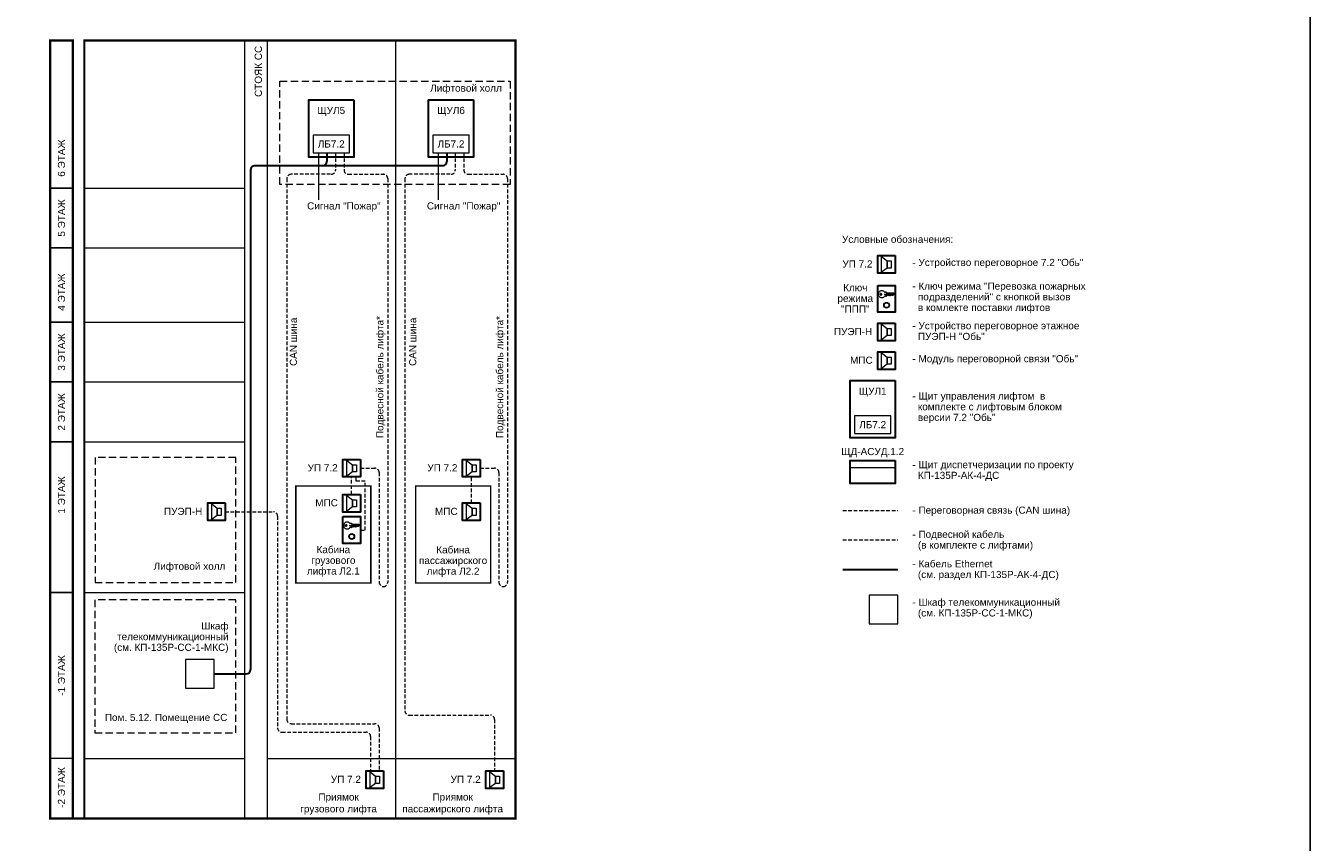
# Model space of a CAD drawing. Header units: millimetres. Extents: x 0 to 2625, y -889 to 841.
# Tile 4 of 24: x 376 to 826, y -573 to -287. Entities that reach past the tile are written whole.
import ezdxf
from ezdxf.enums import TextEntityAlignment as Align

# ---------------------------------------------------------------- set-up
doc = ezdxf.new("R2010")
doc.units = ezdxf.units.MM
doc.linetypes.add('штриховая', pattern=[19.05, 12.7, -6.35])
doc.layers.get('0').update_dxf_attribs({"lineweight": 15})
doc.layers.add('UNPLOTTED', color=2, linetype='Continuous', plot=False)
doc.styles.add('CP.Text', font='arial.ttf')

# ---------------------------------------------------------------- blocks, each defined once
blk = doc.blocks.new('*U1')
at = {"color": 0}
blk.add_lwpolyline([(0, 584), (0, 0), (-816, 0), (-816, 584)], close=True, dxfattribs=at)

msp = doc.modelspace()

# ---------------------------------------------------------------- linework, layer by layer
at = {"color": 5, "ltscale": 0.1}
for p, q in [((478.37, -331.67), (478.37, -348.12)), ((520.37, -331.67), (520.37, -348.12))]:
    msp.add_line(p, q, dxfattribs=at)
at = {"color": 1, "lineweight": 30}
for p, q in [((481.37, -331.67), (481.37, -334.67)), ((523.37, -331.67), (523.37, -334.67)), ((662.28, -477.74), (681.54, -477.74)), ((441.8, -514.38), (453.09, -514.38))]:
    msp.add_line(p, q, dxfattribs=at)
at = {"color": 4, "linetype": 'штриховая', "ltscale": 0.1}
for p, q in [((484.37, -331.67), (484.37, -337.67)), ((526.37, -331.67), (526.37, -337.67)), ((467.3, -340.67), (467.3, -530.33)), ((482.62, -339.17), (468.8, -339.17)), ((508.72, -340.67), (508.72, -527.33)), ((524.62, -339.17), (510.22, -339.17)), ((490.02, -451.43), (490.02, -445.32)), ((491.64, -446.8), (491.64, -445.32)), ((532.02, -454.43), (532.02, -445.32)), ((494.75, -446.8), (491.64, -446.8)), ((494.75, -463.92), (494.75, -446.8)), ((445.69, -457.52), (462.57, -457.52)), ((464.07, -459.02), (464.07, -533.33)), ((662.28, -457.07), (681.54, -457.07)), ((493.09, -463.92), (494.75, -463.92)), ((510.22, -528.83), (538.67, -528.83)), ((540.17, -530.33), (540.17, -548.41)), ((465.57, -534.83), (495.17, -534.83)), ((468.8, -531.83), (498.17, -531.83)), ((499.67, -533.33), (499.67, -548.41)), ((496.67, -536.33), (496.67, -548.41))]:
    msp.add_line(p, q, dxfattribs=at)
at = {"color": 30, "linetype": 'штриховая', "ltscale": 0.1, "true_color": 0xf26722}
for p, q in [((487.37, -331.67), (487.37, -337.67)), ((529.37, -331.67), (529.37, -337.67)), ((488.87, -339.17), (501.18, -339.17)), ((502.68, -340.67), (502.68, -482.24)), ((530.87, -339.17), (543.18, -339.17)), ((544.68, -340.67), (544.68, -482.24)), ((493.09, -442.23), (498.18, -442.23)), ((499.68, -443.73), (499.68, -482.24)), ((535.09, -442.23), (540.18, -442.23)), ((541.68, -443.73), (541.68, -482.24)), ((662.28, -467.41), (681.54, -467.41))]:
    msp.add_line(p, q, dxfattribs=at)
msp.add_line((664.86, -441.96), (680.63, -441.96))
at = {"color": 251, "linetype": 'ByBlock', "lineweight": 5, "ltscale": 3, "true_color": 0x636466}
for p, q in [((460.42, -544.07), (547.45, -544.07)), ((392.28, -565.07), (547.45, -565.07))]:
    msp.add_line(p, q, dxfattribs=at)
at = {"color": 251, "true_color": 0x636466, "const_width": 0.8}
msp.add_lwpolyline([(384.28, -292.26), (392.28, -292.26), (392.28, -565.07), (384.28, -565.07)], close=True, dxfattribs=at)
at = {"color": 251, "linetype": 'ByBlock', "lineweight": 5, "ltscale": 3, "true_color": 0x636466}
for points in [[(384.28, -343.98), (392.28, -343.98), (392.28, -292.26), (384.28, -292.26)], [(384.28, -364.98), (392.28, -364.98), (392.28, -343.98), (384.28, -343.98)], [(384.28, -390.98), (392.28, -390.98), (392.28, -364.98), (384.28, -364.98)], [(384.28, -411.98), (392.28, -411.98), (392.28, -390.98), (384.28, -390.98)], [(384.28, -432.98), (392.28, -432.98), (392.28, -411.98), (384.28, -411.98)], [(384.28, -485.78), (392.28, -485.78), (392.28, -432.98), (384.28, -432.98)], [(384.28, -565.07), (392.28, -565.07), (392.28, -485.78), (384.28, -485.78)], [(384.28, -565.07), (392.28, -565.07), (392.28, -544.07), (384.28, -544.07)]]:
    msp.add_lwpolyline(points, close=True, dxfattribs=at)
at = {"color": 251, "linetype": 'ByBlock', "lineweight": 30, "ltscale": 3, "true_color": 0x636466, "const_width": 0.8}
msp.add_lwpolyline([(392.28, -565.07), (547.45, -565.07), (547.45, -292.26), (396.28, -292.26), (396.28, -565.07), (452.45, -565.07)], dxfattribs=at)
at = {"color": 251, "linetype": 'ByBlock', "lineweight": 5, "ltscale": 3, "true_color": 0x636466}
for points in [[(396.28, -292.26), (452.45, -292.26)], [(452.45, -292.26), (452.45, -565.07)], [(460.42, -292.26), (460.42, -565.07)], [(505.45, -292.26), (505.45, -565.07)], [(547.45, -292.26), (547.45, -544.07)], [(547.45, -292.26), (547.45, -544.07)], [(547.45, -292.26), (547.45, -544.07)], [(396.28, -343.98), (452.45, -343.98)], [(396.28, -364.98), (452.45, -364.98)], [(396.28, -390.98), (452.45, -390.98)], [(396.28, -411.98), (452.45, -411.98)], [(396.28, -432.98), (452.45, -432.98)], [(396.28, -485.78), (452.45, -485.78)], [(396.28, -544.07), (452.45, -544.07)]]:
    msp.add_lwpolyline(points, dxfattribs=at)
at = {"linetype": 'штриховая', "ltscale": 0.2}
for points in [[(464.9, -306.55), (545.57, -306.55), (545.57, -342.74), (464.9, -342.74)], [(449.37, -438.44), (400.05, -438.44), (400.05, -482.32), (449.37, -482.32)], [(449.37, -488.43), (399.94, -488.43), (399.94, -535.04), (449.37, -535.04)]]:
    msp.add_lwpolyline(points, close=True, dxfattribs=at)
at = {"lineweight": 30}
for points in [[(490.76, -313.09), (490.76, -333.17), (474.99, -333.17), (474.99, -313.09)], [(532.76, -313.09), (532.76, -333.17), (516.99, -333.17), (516.99, -313.09)], [(680.63, -367.68), (680.63, -373.86), (674.5, -373.86), (674.5, -367.68)], [(674.5, -378.12), (680.63, -378.12), (680.63, -387.52), (674.5, -387.52)], [(680.63, -391.39), (680.63, -397.57), (674.5, -397.57), (674.5, -391.39)], [(680.63, -401.44), (680.63, -407.62), (674.5, -407.62), (674.5, -401.44)], [(680.63, -411.53), (680.63, -431.61), (664.86, -431.61), (664.86, -411.53)], [(493.09, -439.14), (493.09, -445.32), (486.95, -445.32), (486.95, -439.14)], [(535.09, -439.14), (535.09, -445.32), (528.95, -445.32), (528.95, -439.14)], [(680.63, -439.5), (680.63, -447.58), (664.86, -447.58), (664.86, -439.5)], [(445.69, -454.43), (445.69, -460.61), (439.55, -460.61), (439.55, -454.43)], [(493.09, -451.43), (493.09, -457.61), (486.95, -457.61), (486.95, -451.43)], [(535.09, -454.43), (535.09, -460.61), (528.95, -460.61), (528.95, -454.43)], [(486.95, -459.22), (493.09, -459.22), (493.09, -468.62), (486.95, -468.62)], [(501.23, -548.41), (501.23, -554.59), (495.1, -554.59), (495.1, -548.41)], [(543.23, -548.41), (543.23, -554.59), (537.1, -554.59), (537.1, -548.41)]]:
    msp.add_lwpolyline(points, close=True, dxfattribs=at)
for points in [[(476.49, -331.67), (489.26, -331.67), (489.26, -325.45), (476.49, -325.45)], [(518.49, -331.67), (531.26, -331.67), (531.26, -325.45), (518.49, -325.45)], [(666.36, -430.11), (679.13, -430.11), (679.13, -423.89), (666.36, -423.89)]]:
    msp.add_lwpolyline(points, close=True)
at = {"color": 1, "lineweight": 30}
msp.add_lwpolyline([(521.87, -336.16), (456.09, -336.16, 0.414214), (454.59, -337.66), (454.59, -512.88)], format="xyb", dxfattribs=at)
at = {"lineweight": 18}
for points in [[(675.89, -373.52), (675.89, -368.02), (677.84, -369.55), (677.84, -372.04)], [(679.24, -369.55), (679.24, -372.04), (677.84, -372.04), (677.84, -369.55)], [(675.89, -397.23), (675.89, -391.73), (677.84, -393.25), (677.84, -395.75)], [(679.24, -393.25), (679.24, -395.75), (677.84, -395.75), (677.84, -393.25)], [(675.89, -407.28), (675.89, -401.78), (677.84, -403.3), (677.84, -405.8)], [(679.24, -403.3), (679.24, -405.8), (677.84, -405.8), (677.84, -403.3)], [(664.86, -431.61), (664.86, -411.53), (680.63, -411.53), (680.63, -431.61)], [(486.95, -445.32), (486.95, -439.14), (493.09, -439.14), (493.09, -445.32)], [(488.35, -444.99), (488.35, -439.48), (490.29, -441.01), (490.29, -443.5)], [(491.69, -441.01), (491.69, -443.5), (490.29, -443.5), (490.29, -441.01)], [(528.95, -445.32), (528.95, -439.14), (535.09, -439.14), (535.09, -445.32)], [(530.35, -444.99), (530.35, -439.48), (532.29, -441.01), (532.29, -443.5)], [(533.69, -441.01), (533.69, -443.5), (532.29, -443.5), (532.29, -441.01)], [(439.55, -460.61), (439.55, -454.43), (445.69, -454.43), (445.69, -460.61)], [(440.95, -460.28), (440.95, -454.77), (442.89, -456.3), (442.89, -458.79)], [(486.95, -457.61), (486.95, -451.43), (493.09, -451.43), (493.09, -457.61)], [(488.35, -457.28), (488.35, -451.77), (490.29, -453.3), (490.29, -455.79)], [(491.69, -453.3), (491.69, -455.79), (490.29, -455.79), (490.29, -453.3)], [(528.95, -460.61), (528.95, -454.43), (535.09, -454.43), (535.09, -460.61)], [(530.35, -460.28), (530.35, -454.77), (532.29, -456.3), (532.29, -458.79)], [(444.29, -456.3), (444.29, -458.79), (442.89, -458.79), (442.89, -456.3)], [(493.09, -468.62), (486.95, -468.62), (486.95, -459.22), (493.09, -459.22)], [(533.69, -456.3), (533.69, -458.79), (532.29, -458.79), (532.29, -456.3)], [(495.1, -554.59), (495.1, -548.41), (501.23, -548.41), (501.23, -554.59)], [(496.49, -554.25), (496.49, -548.75), (498.44, -550.27), (498.44, -552.77)], [(537.1, -554.59), (537.1, -548.41), (543.23, -548.41), (543.23, -554.59)], [(538.49, -554.25), (538.49, -548.75), (540.44, -550.27), (540.44, -552.77)], [(499.84, -550.27), (499.84, -552.77), (498.44, -552.77), (498.44, -550.27)], [(541.84, -550.27), (541.84, -552.77), (540.44, -552.77), (540.44, -550.27)]]:
    msp.add_lwpolyline(points, close=True, dxfattribs=at)
for points in [[(680.17, -381.34), (677.2, -381.34), (676.87, -381.21), (680.34, -381.21)], [(676.99, -380.62), (677.29, -380.41), (677.42, -380.41), (677.5, -380.45), (677.5, -380.74), (680, -380.74), (680.42, -381.04), (680.42, -381.13), (679.87, -381.63), (679.58, -381.63), (679.36, -381.42), (679.02, -381.76), (678.98, -381.76)], [(678.9, -381.76), (678.81, -381.76), (678.47, -381.46), (678.14, -381.8), (677.88, -381.55), (677.5, -381.55), (677.5, -382.01), (677.42, -382.06), (676.99, -381.85)], [(492.62, -462.44), (489.66, -462.44), (489.32, -462.31), (492.79, -462.31)], [(489.45, -461.72), (489.74, -461.51), (489.87, -461.51), (489.96, -461.55), (489.96, -461.85), (492.45, -461.85), (492.88, -462.14), (492.88, -462.23), (492.33, -462.74), (492.03, -462.74), (491.82, -462.52), (491.48, -462.86), (491.44, -462.86)], [(491.35, -462.86), (491.27, -462.86), (490.93, -462.57), (490.59, -462.91), (490.34, -462.65), (489.96, -462.65), (489.96, -463.12), (489.87, -463.16), (489.45, -462.95)]]:
    msp.add_lwpolyline(points, dxfattribs=at)
at = {"lineweight": 25}
for points in [[(678.9, -381.76), (678.94, -381.68), (678.98, -381.76)], [(491.35, -462.86), (491.4, -462.78), (491.44, -462.86)]]:
    msp.add_lwpolyline(points, dxfattribs=at)
at = {"const_width": 0.5}
for points in [[(470.45, -482.47), (496.77, -482.47), (496.77, -448.47), (470.45, -448.47)], [(512.45, -482.47), (538.77, -482.47), (538.77, -448.47), (512.45, -448.47)]]:
    msp.add_lwpolyline(points, close=True, dxfattribs=at)
at = {"color": 6}
for points in [[(671.54, -496.82), (681.54, -496.82), (681.54, -486.82), (671.54, -486.82)], [(431.8, -519.38), (441.8, -519.38), (441.8, -509.38), (431.8, -509.38)]]:
    msp.add_lwpolyline(points, close=True, dxfattribs=at)
at = {"lineweight": 25}
for centre in [(675.62, -381.23), (488.07, -462.33)]:
    msp.add_circle(centre, 0.275, dxfattribs=at)
at = {"lineweight": 18}
for centre, radius in [((677.61, -385.08), 0.995), ((677.61, -385.08), 0.825), ((490.06, -466.19), 0.995), ((490.06, -466.19), 0.825)]:
    msp.add_circle(centre, radius, dxfattribs=at)
at = {"color": 1, "lineweight": 30}
for centre in [(479.87, -334.66), (521.87, -334.66), (453.09, -512.88)]:
    msp.add_arc(centre, 1.5, 270, 0, dxfattribs=at)
at = {"color": 4, "linetype": 'штриховая', "ltscale": 0.1}
for centre, start, end in [((482.87, -337.67), 270, 0), ((524.87, -337.67), 270, 0), ((468.8, -340.67), 90, 180), ((510.22, -340.67), 90, 180), ((462.57, -459.02), 0, 90), ((468.8, -530.33), 180, 270), ((510.22, -527.33), 180, 270), ((538.67, -530.33), 0, 90), ((465.57, -533.33), 180, 270), ((495.17, -536.33), 0, 90), ((498.17, -533.33), 0, 90)]:
    msp.add_arc(centre, 1.5, start, end, dxfattribs=at)
at = {"color": 30, "linetype": 'штриховая', "ltscale": 0.1, "true_color": 0xf26722}
for centre, start, end in [((488.87, -337.67), 180, 270), ((530.87, -337.67), 180, 270), ((501.18, -340.67), 0, 90), ((543.18, -340.67), 0, 90), ((498.18, -443.73), 0, 90), ((540.18, -443.73), 0, 90), ((501.18, -482.24), 180, 270), ((501.18, -482.24), 270, 0), ((543.18, -482.24), 180, 270), ((543.18, -482.24), 270, 0)]:
    msp.add_arc(centre, 1.5, start, end, dxfattribs=at)
at = {"lineweight": 18}
for points, knots in [([(674.79, -381.24), (674.79, -381.05), (674.82, -380.87), (674.96, -380.55), (675.05, -380.4), (675.24, -380.21), (675.32, -380.15), (675.49, -380.04), (675.58, -380), (675.68, -379.98)], [0, 0, 0, 0, 0.547336, 0.547336, 1.063434, 1.063434, 1.361474, 1.361474, 1.660846, 1.660846, 1.660846, 1.660846]), ([(675.69, -382.49), (675.55, -382.45), (675.43, -382.39), (675.19, -382.22), (675.09, -382.1), (674.94, -381.87), (674.88, -381.75), (674.81, -381.5), (674.79, -381.37), (674.79, -381.24)], [0, 0, 0, 0, 0.417934, 0.417934, 0.875269, 0.875269, 1.256039, 1.256039, 1.653364, 1.653364, 1.653364, 1.653364]), ([(675.68, -379.98), (675.81, -379.94), (675.94, -379.93), (676.22, -379.96), (676.35, -380.01), (676.58, -380.13), (676.68, -380.21), (676.86, -380.4), (676.93, -380.51), (676.99, -380.63)], [0, 0, 0, 0, 0.41198, 0.41198, 0.823657, 0.823657, 1.201793, 1.201793, 1.602028, 1.602028, 1.602028, 1.602028]), ([(676.99, -381.82), (676.92, -381.97), (676.82, -382.11), (676.58, -382.33), (676.46, -382.41), (676.21, -382.5), (676.11, -382.52), (675.9, -382.53), (675.79, -382.51), (675.69, -382.49)], [0, 0, 0, 0, 0.510094, 0.510094, 0.964236, 0.964236, 1.282131, 1.282131, 1.607848, 1.607848, 1.607848, 1.607848]), ([(487.25, -462.34), (487.25, -462.16), (487.28, -461.98), (487.41, -461.65), (487.51, -461.5), (487.7, -461.31), (487.77, -461.25), (487.94, -461.15), (488.03, -461.11), (488.13, -461.08)], [0, 0, 0, 0, 0.547336, 0.547336, 1.063434, 1.063434, 1.361474, 1.361474, 1.660846, 1.660846, 1.660846, 1.660846]), ([(488.14, -463.59), (488.01, -463.55), (487.88, -463.49), (487.65, -463.32), (487.54, -463.21), (487.39, -462.97), (487.34, -462.85), (487.27, -462.6), (487.25, -462.47), (487.25, -462.34)], [0, 0, 0, 0, 0.417934, 0.417934, 0.875269, 0.875269, 1.256039, 1.256039, 1.653364, 1.653364, 1.653364, 1.653364]), ([(488.13, -461.08), (488.26, -461.04), (488.4, -461.03), (488.67, -461.07), (488.8, -461.11), (489.03, -461.23), (489.13, -461.31), (489.31, -461.5), (489.39, -461.61), (489.44, -461.73)], [0, 0, 0, 0, 0.41198, 0.41198, 0.823657, 0.823657, 1.201793, 1.201793, 1.602028, 1.602028, 1.602028, 1.602028]), ([(489.45, -462.92), (489.38, -463.08), (489.28, -463.22), (489.04, -463.43), (488.91, -463.51), (488.67, -463.6), (488.57, -463.62), (488.35, -463.63), (488.25, -463.62), (488.14, -463.59)], [0, 0, 0, 0, 0.510094, 0.510094, 0.964236, 0.964236, 1.282131, 1.282131, 1.607848, 1.607848, 1.607848, 1.607848])]:
    msp.add_open_spline(points, degree=3, knots=knots, dxfattribs=at)

# ---------------------------------------------------------------- block references
at = {"layer": 'UNPLOTTED'}
msp.add_blockref('*U1', (826.22, -677.08), dxfattribs=at)

# ---------------------------------------------------------------- texts
at = {"style": 'CP.Text'}
msp.add_text('Условные обозначения:', height=2.5, dxfattribs=at).set_placement((661.99, -361.97), align=Align.MIDDLE_LEFT)
at = {"char_height": 2.5, "attachment_point": 5, "rotation": 90, "style": 'CP.Text'}
for s, insert, width in [('СТОЯК СС', (457.31, -303.09), 21), ('6 ЭТАЖ', (388.28, -333.48), 21), ('5 ЭТАЖ', (388.28, -354.48), 21), ('4 ЭТАЖ', (388.28, -380.48), 21), ('3 ЭТАЖ', (388.28, -401.48), 21), ('2 ЭТАЖ', (388.28, -422.48), 21), ('1 ЭТАЖ', (388.28, -451.62), 68.3311), ('-1 ЭТАЖ', (388.28, -514.93), 58.2881), ('-2 ЭТАЖ', (388.28, -554.2), 21.7461)]:
    msp.add_mtext(s, dxfattribs=dict(at, insert=insert, width=width))
at = {"char_height": 2.5, "line_spacing_factor": 0.9, "style": 'CP.Text'}
for s, insert, width, attachment_point in [('Лифтовой холл', (530.14, -309.31), 32.4033, 5), ('ЩУЛ5', (482.87, -317.13), 15.77, 5), ('ЩУЛ6', (524.87, -317.13), 15.77, 5), ('ЛБ7.2', (482.87, -328.56), 12.77, 5), ('ЛБ7.2', (524.87, -328.56), 12.77, 5), ('Сигнал "Пожар"', (487.3, -350.63), 32.4033, 5), ('Сигнал "Пожар"', (529.3, -350.63), 32.4033, 5), ('УП 7.2', (667.4, -370.63), 18, 5), ('- Устройство переговорное 7.2 "Обь"', (686.67, -370.46), 76.4545, 4), ('Ключ\\Pрежима\\P"ППП"', (666.65, -382.68), 18, 5), ('- Ключ режима "Перевозка пожарных\\P  подразделений" с кнопкой вызов\\P  в комлекте поставки лифтов', (686.67, -382.5), 76.4545, 4), ('- Устройство переговорное этажное ^I  \\P  ПУЭП-Н "Обь"', (686.67, -394.16), 76.4545, 4), ('ПУЭП-Н', (665.87, -394.34), 18, 5), ('МПС', (668.78, -404.39), 18, 5), ('- Модуль переговорной связи "Обь"', (686.67, -404.22), 76.4545, 4), ('ЩУЛ1', (672.75, -415.57), 15.77, 5), ('\\P- Щит управления лифтом  в \\P  комплекте с лифтовым блоком\\P  версии 7.2 "Обь"', (686.67, -419.17), 76.4545, 4), ('ЛБ7.2', (672.75, -427), 12.77, 5), ('ЩД-АСУД.1.2', (672.75, -436.76), 24.8729, 5), ('УП 7.2', (479.86, -442.1), 18, 5), ('УП 7.2', (521.86, -442.1), 18, 5), ('- Щит диспетчеризации по проекту\\P  КП-135Р-АК-4-ДС', (686.67, -443.23), 76.4545, 4), ('МПС', (481.23, -454.39), 18, 5), ('ПУЭП-Н', (430.92, -457.39), 18, 5), ('МПС', (523.23, -457.39), 18, 5), ('- Переговорная связь (CAN шина)', (686.67, -457.33), 76.4545, 4), ('- Подвесной кабель\\P  (в комплекте с лифтами)', (686.67, -467.67), 76.4545, 4), ('Кабина\\Pгрузового\\Pлифта Л2.1', (483.61, -474.91), 26.3197, 5), ('Кабина\\Pпассажирского\\Pлифта Л2.2', (525.61, -474.97), 26.3197, 5), ('Лифтовой холл', (433.17, -476.99), 32.4033, 5), ('- Кабель Ethernet\\P  (см. раздел КП-135Р-АК-4-ДС)', (686.67, -478.01), 76.4545, 4), ('\\pxt12;- Шкаф телекоммуникационный\\P  (см. КП-135Р-СС-1-МКС)', (686.67, -491.49), 76.4545, 4), ('\\pxt12;Шкаф телекоммуникационный\\P(см. КП-135Р-СС-1-МКС)', (446.86, -501.67), 45.7962, 6), ('Пом. 5.12. Помещение СС ', (403.47, -530), 49.425, 4), ('УП 7.2', (488, -551.36), 18, 5), ('УП 7.2', (530, -551.36), 18, 5)]:
    msp.add_mtext(s, dxfattribs=dict(at, insert=insert, width=width, attachment_point=attachment_point))
at = {"char_height": 2.5, "width": 50.0261, "attachment_point": 5, "rotation": 90, "line_spacing_factor": 0.9, "style": 'CP.Text'}
for s, insert in [('CAN шина', (469.61, -397.92)), ('Подвесной кабель лифта*', (500.3, -410.27)), ('CAN шина', (511.45, -397.92)), ('Подвесной кабель лифта*', (542.3, -410.27))]:
    msp.add_mtext(s, dxfattribs=dict(at, insert=insert))
at = {"char_height": 2.5, "width": 40, "attachment_point": 5, "style": 'CP.Text'}
for s, insert in [('Приямок\\Pгрузового лифта', (485.45, -559.98)), ('Приямок\\Pпассажирского лифта', (525.45, -559.98))]:
    msp.add_mtext(s, dxfattribs=dict(at, insert=insert))

doc.saveas('drawing.dxf')
